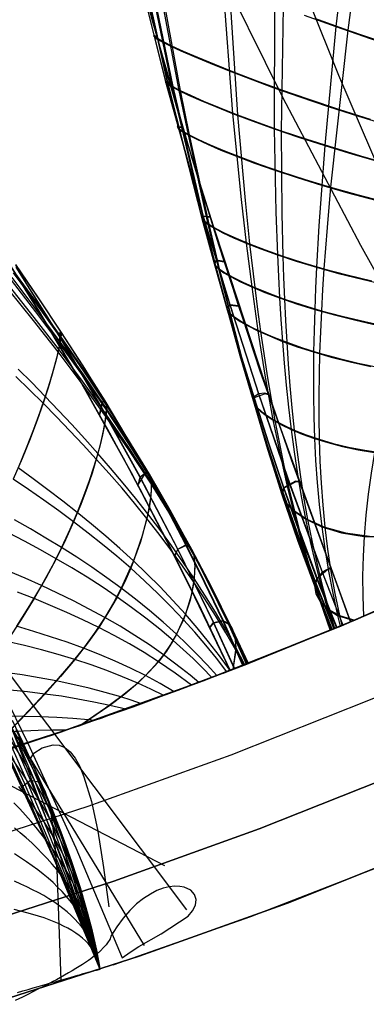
# Model space of a CAD drawing. Header units: millimetres. Extents: x -58 to 58, y -58 to 58.
# Tile 30 of 95: x 17.01 to 21.39, y -55.04 to -42.61. Entities that reach past the tile are written whole.
import ezdxf

# ---------------------------------------------------------------- set-up
doc = ezdxf.new("R2010")
doc.units = ezdxf.units.MM
doc.header["$MEASUREMENT"] = 0
doc.layers.add('Predefinito', color=5, linetype='Continuous')

msp = doc.modelspace()

# ---------------------------------------------------------------- linework, layer by layer
at = {"layer": 'Predefinito', "extrusion": (-5.09431e-06, 2.76691e-05, 1)}
msp.add_lwpolyline([(25.021, -51.773), (23.858, -49.473), (22.81, -47.301), (21.873, -45.25), (21.041, -43.313), (20.31, -41.484), (19.676, -39.758), (19.133, -38.128), (18.895, -37.347), (18.677, -36.588), (18.48, -35.85), (18.303, -35.131), (18.146, -34.433), (18.007, -33.752), (17.886, -33.09), (17.783, -32.445), (17.696, -31.816), (17.626, -31.202), (17.572, -30.603), (17.533, -30.019), (17.509, -29.447), (17.498, -28.888), (17.501, -28.34), (17.517, -27.804), (17.545, -27.277), (17.584, -26.76)], dxfattribs=at)
at = {"layer": 'Predefinito'}
for points in [[(45.938, -32.893), (44.775, -34.459), (43.559, -35.984), (42.291, -37.466), (40.972, -38.904), (39.605, -40.295), (38.191, -41.638), (36.731, -42.931), (35.227, -44.173), (33.681, -45.363), (32.096, -46.499), (30.472, -47.579), (28.811, -48.602), (27.116, -49.568), (25.389, -50.474), (23.632, -51.32), (21.847, -52.105), (20.035, -52.828), (18.2, -53.488), (16.343, -54.085)], [(16.343, -54.085), (18.2, -53.488), (20.035, -52.828), (21.847, -52.105), (23.632, -51.32), (25.389, -50.474), (27.116, -49.568), (28.811, -48.602), (30.472, -47.579), (32.096, -46.499), (33.681, -45.363), (35.227, -44.173), (36.731, -42.931), (38.191, -41.638), (39.605, -40.295), (40.972, -38.904), (42.291, -37.466), (43.559, -35.984), (44.775, -34.459), (45.938, -32.893)], [(43.19, -33.24), (42.017, -34.711), (40.794, -36.14), (39.522, -37.527), (38.203, -38.868), (36.839, -40.164), (35.431, -41.412), (33.98, -42.61), (32.489, -43.757), (30.96, -44.853), (29.393, -45.894), (27.791, -46.882), (26.157, -47.813), (24.491, -48.687), (22.796, -49.504), (21.073, -50.261), (19.326, -50.958), (17.556, -51.595), (15.764, -52.17)], [(15.764, -52.17), (17.556, -51.595), (19.326, -50.958), (21.073, -50.261), (22.796, -49.504), (24.491, -48.687), (26.157, -47.813), (27.791, -46.882), (29.393, -45.894), (30.96, -44.853), (32.489, -43.757), (33.98, -42.61), (35.431, -41.412), (36.839, -40.164), (38.203, -38.868), (39.522, -37.527), (40.794, -36.14), (42.017, -34.711), (43.19, -33.24)], [(16.632, -55.042), (18.522, -54.435), (20.39, -53.763), (22.233, -53.028), (24.05, -52.229), (25.839, -51.367), (27.596, -50.445), (29.321, -49.462), (31.011, -48.421), (32.664, -47.322), (34.278, -46.166), (35.851, -44.955), (37.381, -43.691), (38.867, -42.375), (40.306, -41.008), (41.698, -39.592), (43.039, -38.13), (44.33, -36.621), (45.567, -35.069), (46.751, -33.476)], [(46.751, -33.476), (45.567, -35.069), (44.33, -36.621), (43.039, -38.13), (41.698, -39.592), (40.306, -41.008), (38.867, -42.375), (37.381, -43.691), (35.851, -44.955), (34.278, -46.166), (32.664, -47.322), (31.011, -48.421), (29.321, -49.462), (27.596, -50.445), (25.839, -51.367), (24.05, -52.229), (22.233, -53.028), (20.39, -53.763), (18.522, -54.435), (16.632, -55.042)], [(16.053, -53.128), (17.878, -52.542), (19.681, -51.893), (21.46, -51.183), (23.214, -50.412), (24.94, -49.581), (26.637, -48.69), (28.301, -47.742), (29.932, -46.737), (31.528, -45.676), (33.085, -44.56), (34.604, -43.392), (36.081, -42.171), (37.515, -40.901), (38.904, -39.582), (40.247, -38.215), (41.542, -36.803), (42.788, -35.347), (43.982, -33.85)], [(17.15, -34.179), (17.206, -34.864), (17.279, -35.563), (17.366, -36.276), (17.471, -37.005), (17.591, -37.75), (17.883, -39.29), (18.244, -40.901), (18.677, -42.588), (19.185, -44.358), (19.771, -46.214), (20.437, -48.164), (21.188, -50.213)], [(19.667, -50.828), (19.054, -49.553), (18.422, -48.331), (17.773, -47.163), (17.106, -46.046), (16.421, -44.98)], [(18.586, -54.301), (13.926, -46.656)], [(21.188, -50.213), (19.667, -50.828)], [(19.887, -50.742), (20.974, -50.303)], [(19.887, -50.742), (20.974, -50.303)], [(25.02, -51.771), (23.346, -52.547), (21.648, -53.269), (19.927, -53.937), (18.186, -54.548)], [(18.018, -54.577), (17.437, -53.186), (16.838, -51.861)]]:
    msp.add_lwpolyline(points, dxfattribs=at)
at = {"layer": 'Predefinito', "extrusion": (3.59968e-06, 1.46591e-06, 1)}
msp.add_lwpolyline([(18.443, -51.285), (19.854, -50.755), (21.25, -50.187), (22.629, -49.58)], dxfattribs=at)
at = {"layer": 'Predefinito', "extrusion": (3.66533e-06, 1.49262e-06, 1)}
msp.add_lwpolyline([(22.63, -49.58), (21.251, -50.186), (19.855, -50.755), (18.444, -51.284)], dxfattribs=at)
at = {"layer": 'Predefinito', "extrusion": (-1.00997e-07, -4.08371e-08, 1)}
msp.add_lwpolyline([(21.188, -50.213), (19.667, -50.828)], dxfattribs=at)
at = {"layer": 'Predefinito', "extrusion": (0.001348, 0.000545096, 0.999999)}
msp.add_lwpolyline([(19.586, -50.861), (21.107, -50.245)], dxfattribs=at)
at = {"layer": 'Predefinito', "extrusion": (0, 1, 0)}
for points in [[(-21.188, 60.003), (-21.188, 320)], [(-19.667, 320), (-19.667, 60.005)]]:
    msp.add_lwpolyline(points, dxfattribs=at)
at = {"layer": 'Predefinito', "extrusion": (-6.03128e-07, 1, 0.000565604)}
msp.add_lwpolyline([(-18.028, 320.031), (-18.305, 60.134)], dxfattribs=at)
at = {"layer": 'Predefinito', "extrusion": (-0.318245, 0.94797, -0.008525)}
msp.add_lwpolyline([(0.291, 344.726), (0.287, 344.612), (0.287, 344.497)], dxfattribs=at)
at = {"layer": 'Predefinito', "extrusion": (1, 0, 0)}
msp.add_lwpolyline([(-54.601, 345), (-54.601, 320)], dxfattribs=at)
at = {"layer": 'Predefinito'}
for points in [[(17.584, -26.758, 59.999), (17.439, -27.538, 59.999), (17.318, -28.317, 59.999), (17.222, -29.096, 59.999), (17.15, -29.875, 59.999), (17.101, -30.657, 59.999), (17.074, -31.441, 59.999), (17.07, -32.228, 59.999), (17.087, -33.021, 59.999), (17.124, -33.791, 59.999), (17.179, -34.56, 59.999), (17.252, -35.321, 59.999), (17.341, -36.079, 59.999), (17.444, -36.828, 59.999), (17.562, -37.576, 59.999), (17.834, -39.05, 59.999), (18.148, -40.497, 59.999), (18.503, -41.935, 60), (18.888, -43.346, 60), (19.304, -44.748, 60), (20.203, -47.495, 60.001), (21.188, -50.213, 60.003)], [(17.266, -33.871, 325.064), (17.3, -34.49, 325.025), (17.345, -35.105, 324.985), (17.4, -35.718, 324.944), (17.54, -36.932, 324.859), (17.715, -38.134, 324.77), (17.922, -39.321, 324.677), (18.158, -40.496, 324.58), (18.418, -41.66, 324.479), (18.851, -43.386, 324.322), (19.328, -45.09, 324.157), (19.67, -46.217, 324.026), (20.032, -47.343, 323.868), (20.42, -48.469, 323.689), (20.835, -49.593, 323.499), (21.092, -50.253, 323.387)], [(17.273, -33.863, 54.822), (17.307, -34.482, 54.862), (17.351, -35.097, 54.903), (17.406, -35.709, 54.945), (17.544, -36.924, 55.032), (17.718, -38.125, 55.123), (17.924, -39.313, 55.218), (18.158, -40.488, 55.317), (18.417, -41.651, 55.42), (18.848, -43.377, 55.58), (19.323, -45.082, 55.748), (19.664, -46.209, 55.882), (20.026, -47.335, 56.044), (20.413, -48.461, 56.226), (20.828, -49.587, 56.42), (21.089, -50.254, 56.537)], [(17.535, -33.958, 327.674), (17.555, -34.571, 327.616), (17.627, -35.79, 327.496), (17.738, -36.996, 327.369), (17.883, -38.19, 327.237), (18.059, -39.372, 327.099), (18.263, -40.542, 326.955), (18.493, -41.701, 326.805), (18.879, -43.419, 326.572), (19.312, -45.121, 326.328), (19.467, -45.686, 326.235), (19.627, -46.25, 326.132), (19.794, -46.816, 326.018), (19.97, -47.384, 325.895), (20.154, -47.953, 325.763), (20.347, -48.523, 325.624), (20.767, -49.665, 325.332), (21.015, -50.285, 325.168)], [(17.56, -33.956, 52.153), (17.578, -34.57, 52.212), (17.648, -35.787, 52.335), (17.756, -36.993, 52.465), (17.898, -38.187, 52.6), (18.071, -39.368, 52.74), (18.273, -40.537, 52.887), (18.5, -41.696, 53.04), (18.882, -43.414, 53.278), (19.311, -45.116, 53.527), (19.465, -45.681, 53.622), (19.624, -46.245, 53.727), (19.79, -46.811, 53.843), (19.964, -47.379, 53.969), (20.148, -47.948, 54.103), (20.341, -48.519, 54.245), (20.545, -49.09, 54.393), (20.76, -49.661, 54.545), (21.01, -50.287, 54.714)], [(17.75, -34.037, 328.99), (17.761, -34.647, 328.923), (17.814, -35.859, 328.783), (17.905, -37.059, 328.637), (18.03, -38.247, 328.484), (18.186, -39.423, 328.324), (18.369, -40.588, 328.158), (18.578, -41.743, 327.984), (18.934, -43.454, 327.715), (19.336, -45.153, 327.432), (19.482, -45.717, 327.324), (19.633, -46.281, 327.205), (19.792, -46.848, 327.072), (19.96, -47.418, 326.929), (20.138, -47.989, 326.774), (20.328, -48.563, 326.611), (20.53, -49.136, 326.441), (20.745, -49.71, 326.265), (20.981, -50.3, 326.081)], [(17.788, -34.042, 50.809), (17.797, -34.651, 50.877), (17.847, -35.861, 51.02), (17.935, -37.061, 51.169), (18.056, -38.248, 51.325), (18.208, -39.423, 51.488), (18.388, -40.587, 51.657), (18.593, -41.741, 51.834), (18.943, -43.452, 52.109), (19.34, -45.149, 52.398), (19.484, -45.714, 52.508), (19.633, -46.278, 52.63), (19.791, -46.845, 52.764), (19.957, -47.414, 52.911), (20.134, -47.986, 53.069), (20.323, -48.56, 53.235), (20.524, -49.134, 53.409), (20.739, -49.709, 53.589), (20.976, -50.302, 53.779)], [(18.024, -34.144, 330.294), (18.025, -34.749, 330.218), (18.057, -35.952, 330.061), (18.125, -37.144, 329.896), (18.227, -38.325, 329.723), (18.359, -39.494, 329.543), (18.519, -40.652, 329.355), (18.703, -41.801, 329.159), (19.022, -43.502, 328.855), (19.138, -44.065, 328.752), (19.388, -45.193, 328.534), (19.523, -45.757, 328.412), (19.663, -46.321, 328.276), (19.812, -46.888, 328.126), (19.971, -47.458, 327.962), (20.141, -48.031, 327.785), (20.324, -48.607, 327.598), (20.522, -49.183, 327.402), (20.735, -49.759, 327.199), (20.954, -50.311, 326.999)], [(18.078, -34.155, 49.48), (18.077, -34.759, 49.557), (18.104, -35.961, 49.717), (18.168, -37.151, 49.885), (18.265, -38.331, 50.061), (18.393, -39.498, 50.245), (18.548, -40.656, 50.436), (18.727, -41.803, 50.636), (19.039, -43.502, 50.946), (19.153, -44.065, 51.05), (19.398, -45.192, 51.272), (19.53, -45.756, 51.397), (19.668, -46.319, 51.536), (19.815, -46.886, 51.689), (19.972, -47.457, 51.856), (20.141, -48.03, 52.036), (20.322, -48.606, 52.227), (20.519, -49.182, 52.428), (20.731, -49.758, 52.636), (20.951, -50.312, 52.841)], [(19.74, -34.237, 335.377), (19.627, -35.398, 335.176), (19.547, -36.55, 334.962), (19.499, -37.693, 334.737), (19.48, -38.825, 334.501), (19.488, -39.948, 334.254), (19.521, -41.062, 333.995), (19.577, -42.166, 333.722), (19.699, -43.794, 333.299), (19.806, -44.88, 333.007), (19.869, -45.43, 332.848), (19.94, -45.983, 332.672), (19.978, -46.26, 332.577), (20.018, -46.538, 332.476), (20.107, -47.099, 332.258), (20.209, -47.664, 332.018), (20.327, -48.235, 331.758), (20.393, -48.521, 331.621), (20.464, -48.808, 331.48), (20.541, -49.095, 331.335), (20.622, -49.382, 331.186), (20.71, -49.669, 331.035), (20.804, -49.956, 330.88), (20.932, -50.32, 330.68)], [(21.188, -50.213, 320), (20.053, -47.059, 319.998), (19.524, -45.452, 319.999), (19.029, -43.835, 319.999), (18.566, -42.177, 319.999), (18.148, -40.498, 319.999), (17.785, -38.807, 319.999), (17.627, -37.959, 319.999), (17.487, -37.11, 319.999)], [(17.487, -37.11, 319.999), (17.753, -37.84, 319.999), (18.043, -38.592, 319.999), (18.698, -40.161, 320), (19.457, -41.824, 320), (20.327, -43.587, 320), (21.312, -45.458, 320), (22.419, -47.441, 320), (23.653, -49.543, 320), (25.02, -51.771, 320)], [(21.122, -41.668, 338.282), (21.004, -42.697, 337.966), (20.862, -44.199, 337.473), (20.787, -45.211, 337.128), (20.757, -45.736, 336.936), (20.745, -46.001, 336.831), (20.735, -46.268, 336.721), (20.727, -46.536, 336.603), (20.721, -46.805, 336.478), (20.719, -47.076, 336.345), (20.719, -47.348, 336.205), (20.724, -47.622, 336.057), (20.733, -47.897, 335.903), (20.747, -48.174, 335.741), (20.767, -48.452, 335.573), (20.792, -48.731, 335.399), (20.824, -49.011, 335.219), (20.863, -49.291, 335.033), (20.909, -49.571, 334.842), (20.963, -49.851, 334.647), (21.025, -50.131, 334.447), (21.058, -50.267, 334.349)], [(21.286, -41.719, 41.364), (21.152, -42.74, 41.682), (20.936, -44.724, 42.346), (20.891, -45.233, 42.525), (20.852, -45.754, 42.719), (20.835, -46.018, 42.824), (20.82, -46.284, 42.936), (20.808, -46.551, 43.055), (20.798, -46.819, 43.182), (20.79, -47.089, 43.316), (20.786, -47.36, 43.458), (20.786, -47.633, 43.608), (20.79, -47.907, 43.764), (20.8, -48.183, 43.928), (20.815, -48.46, 44.098), (20.836, -48.738, 44.275), (20.863, -49.017, 44.458), (20.898, -49.297, 44.647), (20.94, -49.576, 44.841), (20.99, -49.855, 45.039), (21.048, -50.134, 45.242), (21.077, -50.259, 45.334)], [(19.654, -42.187, 45.987), (19.76, -43.809, 46.416), (19.856, -44.891, 46.712), (19.914, -45.44, 46.874), (19.979, -45.992, 47.053), (20.015, -46.268, 47.149), (20.052, -46.546, 47.252), (20.093, -46.825, 47.36), (20.136, -47.106, 47.474), (20.233, -47.67, 47.718), (20.346, -48.24, 47.983), (20.41, -48.526, 48.122), (20.479, -48.813, 48.266), (20.553, -49.1, 48.414), (20.633, -49.387, 48.565), (20.719, -49.673, 48.72), (20.811, -49.96, 48.878), (20.935, -50.318, 49.079)], [(23.172, -42.384, 342.098), (22.858, -43.308, 341.78), (22.274, -45.078, 341.108), (22.129, -45.543, 340.924), (21.985, -46.028, 340.719), (21.915, -46.277, 340.607), (21.846, -46.529, 340.486), (21.779, -46.783, 340.357), (21.714, -47.039, 340.218), (21.653, -47.296, 340.069), (21.595, -47.553, 339.911), (21.541, -47.813, 339.745), (21.492, -48.073, 339.569), (21.449, -48.335, 339.384), (21.412, -48.6, 339.192), (21.381, -48.866, 338.991), (21.359, -49.133, 338.782), (21.345, -49.385, 338.579), (21.339, -49.637, 338.369), (21.341, -49.89, 338.155), (21.352, -50.144, 337.935)], [(20.227, -42.416, 335.895), (20.224, -43.988, 335.43), (20.245, -45.041, 335.106), (20.265, -45.58, 334.928), (20.278, -45.851, 334.832), (20.293, -46.123, 334.73), (20.31, -46.397, 334.623), (20.329, -46.671, 334.508), (20.351, -46.947, 334.388), (20.376, -47.224, 334.26), (20.405, -47.503, 334.127), (20.438, -47.782, 333.987), (20.475, -48.064, 333.841), (20.518, -48.347, 333.69), (20.566, -48.63, 333.533), (20.619, -48.914, 333.371), (20.679, -49.199, 333.205), (20.745, -49.483, 333.034), (20.818, -49.767, 332.859), (20.898, -50.051, 332.681), (20.975, -50.302, 332.52)], [(20.338, -42.448, 43.779), (20.314, -44.011, 44.25), (20.321, -45.058, 44.577), (20.334, -45.595, 44.758), (20.343, -45.865, 44.855), (20.355, -46.137, 44.958), (20.368, -46.409, 45.067), (20.383, -46.683, 45.183), (20.402, -46.958, 45.306), (20.423, -47.234, 45.435), (20.448, -47.512, 45.571), (20.478, -47.792, 45.713), (20.512, -48.072, 45.861), (20.551, -48.354, 46.015), (20.595, -48.637, 46.174), (20.646, -48.921, 46.339), (20.702, -49.205, 46.508), (20.765, -49.488, 46.682), (20.835, -49.772, 46.86), (20.913, -50.055, 47.042), (20.985, -50.298, 47.2)], [(20.601, -42.553, 336.944), (21.004, -42.697, 337.966), (21.434, -42.845, 338.96), (21.888, -42.997, 339.927), (22.363, -43.152, 340.867), (22.858, -43.308, 341.78), (23.37, -43.466, 342.666), (23.899, -43.625, 343.528), (24.444, -43.787, 344.367), (25.004, -43.951, 345.182), (25.577, -44.118, 345.973), (26.162, -44.289, 346.742), (26.758, -44.465, 347.488), (27.362, -44.645, 348.213), (27.975, -44.832, 348.919), (28.594, -45.026, 349.605), (29.217, -45.227, 350.273), (29.844, -45.435, 350.924)], [(20.731, -42.591, 42.717), (21.152, -42.74, 41.682), (21.601, -42.893, 40.676), (22.073, -43.05, 39.699), (22.568, -43.209, 38.75), (23.081, -43.369, 37.829), (23.613, -43.531, 36.934), (24.161, -43.695, 36.065), (24.726, -43.862, 35.22), (25.306, -44.032, 34.399), (25.899, -44.205, 33.603), (26.504, -44.383, 32.831), (27.118, -44.565, 32.081), (27.741, -44.753, 31.352), (28.371, -44.949, 30.644), (29.007, -45.152, 29.955), (30.024, -45.484, 28.902)], [(18.743, -42.828, 60), (18.699, -42.804, 55.527), (18.712, -42.818, 54.369), (18.75, -42.844, 53.198), (18.821, -42.884, 52.017), (18.93, -42.939, 50.842), (19.075, -43.006, 49.678), (19.256, -43.084, 48.527), (19.471, -43.173, 47.391), (19.72, -43.272, 46.272), (20.003, -43.38, 45.171), (20.318, -43.494, 44.093), (20.663, -43.614, 43.039), (21.036, -43.738, 42.012), (21.435, -43.864, 41.01)], [(18.745, -42.837, 319.999), (18.701, -42.813, 324.375), (18.712, -42.825, 325.506), (18.745, -42.849, 326.65), (18.81, -42.887, 327.805), (18.911, -42.938, 328.957), (19.046, -43.001, 330.098), (19.215, -43.075, 331.227), (19.418, -43.16, 332.342), (19.654, -43.255, 333.441), (19.922, -43.358, 334.523), (20.221, -43.468, 335.586), (20.549, -43.584, 336.624), (20.905, -43.704, 337.638), (21.286, -43.826, 338.628), (21.691, -43.951, 339.592)], [(18.903, -43.4, 60), (18.853, -43.39, 54.436), (18.882, -43.414, 53.278), (18.943, -43.452, 52.109), (19.039, -43.502, 50.946), (19.169, -43.564, 49.793), (19.333, -43.637, 48.653), (19.531, -43.719, 47.527), (19.76, -43.809, 46.416), (20.022, -43.907, 45.323), (20.314, -44.011, 44.25), (20.636, -44.118, 43.202), (20.984, -44.229, 42.178), (21.357, -44.341, 41.178), (21.753, -44.453, 40.203)], [(18.906, -43.409, 319.999), (18.854, -43.397, 325.44), (18.879, -43.419, 326.572), (18.934, -43.454, 327.715), (19.022, -43.502, 328.855), (19.143, -43.561, 329.985), (19.297, -43.629, 331.103), (19.483, -43.707, 332.208), (19.699, -43.794, 333.299), (19.947, -43.888, 334.374), (20.224, -43.988, 335.43), (20.53, -44.092, 336.463), (20.862, -44.199, 337.473), (21.218, -44.308, 338.46), (21.598, -44.418, 339.423)], [(19.069, -43.969, 60), (19, -43.959, 54.503), (19.02, -43.982, 53.358), (19.07, -44.018, 52.202), (19.153, -44.065, 51.05), (19.269, -44.122, 49.909), (19.416, -44.189, 48.779), (19.595, -44.264, 47.663), (19.805, -44.347, 46.561), (20.046, -44.436, 45.476), (20.315, -44.529, 44.41), (20.613, -44.626, 43.367), (20.936, -44.724, 42.346), (21.283, -44.822, 41.349), (21.653, -44.919, 40.375)], [(19.072, -43.979, 319.998), (19.002, -43.967, 325.375), (19.018, -43.988, 326.494), (19.062, -44.021, 327.624), (19.138, -44.065, 328.752), (19.246, -44.12, 329.871), (19.384, -44.183, 330.979), (19.552, -44.255, 332.074), (19.75, -44.334, 333.156), (19.976, -44.419, 334.223), (20.232, -44.509, 335.272), (20.514, -44.603, 336.3), (20.822, -44.698, 337.305), (21.153, -44.794, 338.29), (21.507, -44.89, 339.251)], [(19.413, -45.1, 60), (19.308, -45.094, 54.645), (19.311, -45.116, 53.527), (19.34, -45.149, 52.398), (19.398, -45.192, 51.272), (19.486, -45.244, 50.156), (19.601, -45.303, 49.05), (19.744, -45.369, 47.956), (19.914, -45.44, 46.874), (20.111, -45.516, 45.808), (20.334, -45.595, 44.758), (20.582, -45.675, 43.729), (20.852, -45.754, 42.719), (21.144, -45.832, 41.73), (21.457, -45.908, 40.761)], [(19.416, -45.109, 319.998), (19.328, -45.09, 324.157), (19.312, -45.121, 326.328), (19.336, -45.153, 327.432), (19.388, -45.193, 328.534), (19.469, -45.242, 329.629), (19.576, -45.299, 330.713), (19.709, -45.362, 331.786), (19.869, -45.43, 332.848), (20.055, -45.503, 333.896), (20.265, -45.58, 334.928), (20.5, -45.658, 335.941), (20.757, -45.736, 336.936), (21.035, -45.813, 337.911), (21.333, -45.887, 338.867), (21.65, -45.96, 339.803)], [(19.667, -50.828, 60.005), (19.237, -49.925, 60.006), (18.79, -49.031, 60.005), (18.323, -48.148, 60.004), (17.837, -47.274, 60.002), (17.322, -46.398, 60.001), (16.786, -45.537, 60)], [(16.793, -45.548, 320), (17.251, -46.282, 319.999), (17.693, -47.025, 319.999), (18.121, -47.778, 319.998), (18.529, -48.532, 319.997), (18.923, -49.293, 319.996), (19.302, -50.057, 319.997), (19.667, -50.828, 320)], [(19.829, -50.765, 326.805), (19.574, -50.196, 326.991), (19.346, -49.714, 327.149), (19.109, -49.241, 327.302), (18.863, -48.774, 327.451), (18.611, -48.315, 327.594), (18.351, -47.863, 327.73), (18.084, -47.418, 327.859), (17.812, -46.98, 327.979), (17.533, -46.548, 328.091), (17.25, -46.122, 328.193), (16.962, -45.701, 328.285)], [(19.834, -50.763, 53.006), (19.583, -50.201, 52.817), (19.354, -49.719, 52.654), (19.116, -49.245, 52.496), (18.871, -48.778, 52.344), (18.617, -48.319, 52.197), (18.356, -47.867, 52.057), (18.089, -47.423, 51.924), (17.815, -46.985, 51.8), (17.536, -46.554, 51.686), (17.252, -46.128, 51.581), (16.962, -45.708, 51.486)], [(19.725, -50.805, 323.358), (19.458, -50.223, 323.452), (19.006, -49.294, 323.601), (18.53, -48.382, 323.743), (18.032, -47.485, 323.873), (17.511, -46.603, 323.987), (16.967, -45.735, 324.082)], [(19.728, -50.804, 56.55), (19.462, -50.225, 56.454), (19.01, -49.295, 56.3), (18.534, -48.382, 56.154), (18.035, -47.485, 56.021), (17.513, -46.602, 55.904), (16.969, -45.734, 55.806)], [(19.591, -45.662, 60.001), (19.491, -45.646, 55.812), (19.465, -45.681, 53.622), (19.484, -45.714, 52.508), (19.53, -45.756, 51.397), (19.604, -45.805, 50.295), (19.703, -45.862, 49.203), (19.829, -45.924, 48.121), (19.979, -45.992, 47.053), (20.155, -46.063, 45.997), (20.355, -46.137, 44.958), (20.577, -46.211, 43.938), (20.82, -46.284, 42.936), (21.084, -46.355, 41.953), (21.367, -46.422, 40.989), (21.668, -46.486, 40.044)], [(19.594, -45.671, 319.998), (19.496, -45.655, 324.095), (19.467, -45.686, 326.235), (19.482, -45.717, 327.324), (19.523, -45.757, 328.412), (19.589, -45.804, 329.492), (19.682, -45.858, 330.563), (19.799, -45.918, 331.623), (19.94, -45.983, 332.672), (20.105, -46.052, 333.709), (20.293, -46.123, 334.73), (20.504, -46.196, 335.734), (20.735, -46.268, 336.721), (20.986, -46.338, 337.689), (21.255, -46.405, 338.64), (21.542, -46.469, 339.572)], [(19.888, -50.742, 329.448), (19.666, -50.252, 329.673), (19.431, -49.771, 329.894), (19.186, -49.3, 330.109), (18.929, -48.839, 330.317), (18.663, -48.387, 330.516), (18.388, -47.946, 330.705), (18.105, -47.513, 330.884), (17.816, -47.09, 331.051), (17.521, -46.675, 331.205), (17.221, -46.267, 331.346), (16.916, -45.865, 331.474)], [(19.877, -50.746, 51.199), (19.647, -50.234, 50.981), (19.414, -49.751, 50.776), (19.171, -49.278, 50.576), (18.917, -48.814, 50.382), (18.655, -48.359, 50.197), (18.384, -47.913, 50.02), (18.106, -47.476, 49.854), (17.821, -47.048, 49.698), (17.531, -46.627, 49.554), (17.236, -46.214, 49.422), (16.935, -45.806, 49.303)], [(19.873, -50.748, 328.561), (19.637, -50.223, 328.778), (19.405, -49.74, 328.977), (19.162, -49.267, 329.172), (18.91, -48.802, 329.36), (18.649, -48.347, 329.54), (18.379, -47.9, 329.712), (18.103, -47.462, 329.874), (17.82, -47.032, 330.025), (17.531, -46.61, 330.165), (17.237, -46.194, 330.293), (16.938, -45.785, 330.409)], [(19.897, -50.739, 330.342), (19.691, -50.292, 330.568), (19.454, -49.815, 330.811), (19.204, -49.349, 331.046), (18.943, -48.893, 331.274), (18.671, -48.448, 331.492), (18.39, -48.013, 331.699), (18.101, -47.588, 331.894), (17.805, -47.173, 332.076), (17.503, -46.766, 332.244), (17.197, -46.368, 332.398), (16.885, -45.975, 332.538)], [(19.891, -50.74, 50.286), (19.676, -50.267, 50.062), (19.44, -49.786, 49.834), (19.194, -49.316, 49.613), (18.936, -48.857, 49.399), (18.668, -48.406, 49.194), (18.391, -47.966, 48.999), (18.107, -47.536, 48.816), (17.816, -47.115, 48.644), (17.519, -46.702, 48.485), (17.217, -46.297, 48.34), (16.91, -45.897, 48.209)], [(19.898, -50.738, 49.367), (19.7, -50.311, 49.144), (19.462, -49.835, 48.894), (19.211, -49.371, 48.652), (18.948, -48.917, 48.418), (18.674, -48.474, 48.194), (18.391, -48.042, 47.982), (18.1, -47.62, 47.781), (17.802, -47.207, 47.594), (17.498, -46.804, 47.421), (17.188, -46.409, 47.263), (16.874, -46.02, 47.12)], [(19.773, -46.222, 60.001), (19.664, -46.209, 55.882), (19.624, -46.245, 53.727), (19.633, -46.278, 52.63), (19.668, -46.319, 51.536), (19.728, -46.367, 50.45), (19.813, -46.422, 49.373), (19.921, -46.482, 48.307), (20.052, -46.546, 47.252), (20.207, -46.613, 46.21), (20.383, -46.683, 45.183), (20.581, -46.752, 44.174), (20.798, -46.819, 43.182), (21.033, -46.884, 42.207), (21.285, -46.945, 41.25), (21.555, -47.001, 40.309)], [(19.776, -46.231, 319.998), (19.67, -46.217, 324.026), (19.627, -46.25, 326.132), (19.633, -46.281, 327.205), (19.663, -46.321, 328.276), (19.717, -46.367, 329.34), (19.795, -46.419, 330.396), (19.895, -46.476, 331.441), (20.018, -46.538, 332.476), (20.163, -46.603, 333.499), (20.329, -46.671, 334.508), (20.516, -46.739, 335.501), (20.721, -46.805, 336.478), (20.945, -46.87, 337.438), (21.185, -46.931, 338.381), (21.442, -46.987, 339.308)], [(17.515, -46.721, 60.001), (17.526, -46.555, 53.805), (17.536, -46.554, 51.686), (17.536, -46.579, 50.621), (17.531, -46.627, 49.554), (17.519, -46.702, 48.485), (17.498, -46.804, 47.421), (17.466, -46.932, 46.368), (17.424, -47.084, 45.326), (17.371, -47.258, 44.298), (17.308, -47.453, 43.282), (17.232, -47.668, 42.279), (17.145, -47.9, 41.292), (17.045, -48.149, 40.319), (16.932, -48.413, 39.362)], [(17.513, -46.718, 319.999), (17.523, -46.555, 326.029), (17.533, -46.548, 328.091), (17.534, -46.569, 329.127), (17.531, -46.61, 330.165), (17.521, -46.675, 331.205), (17.503, -46.766, 332.244), (17.476, -46.883, 333.274), (17.439, -47.023, 334.292), (17.391, -47.184, 335.298), (17.334, -47.366, 336.292), (17.265, -47.567, 337.274), (17.186, -47.785, 338.243), (17.095, -48.02, 339.197), (16.991, -48.27, 340.137)], [(19.843, -50.759, 45.678), (19.74, -50.57, 45.537), (19.613, -50.35, 45.371), (19.483, -50.133, 45.208), (19.348, -49.921, 45.047), (19.21, -49.711, 44.888), (19.067, -49.506, 44.733), (18.921, -49.303, 44.581), (18.771, -49.104, 44.432), (18.618, -48.908, 44.287), (18.462, -48.715, 44.146), (18.304, -48.526, 44.009), (18.143, -48.34, 43.877), (17.979, -48.157, 43.748), (17.814, -47.977, 43.625), (17.647, -47.8, 43.505), (17.478, -47.626, 43.391), (17.308, -47.453, 43.282), (17.136, -47.283, 43.177), (16.963, -47.115, 43.078)], [(19.855, -50.754, 333.931), (19.738, -50.535, 334.09), (19.613, -50.312, 334.252), (19.484, -50.092, 334.411), (19.35, -49.877, 334.568), (19.213, -49.665, 334.723), (19.072, -49.456, 334.874), (18.928, -49.25, 335.023), (18.78, -49.048, 335.168), (18.628, -48.849, 335.31), (18.474, -48.653, 335.447), (18.318, -48.46, 335.581), (18.159, -48.271, 335.711), (17.997, -48.085, 335.836), (17.834, -47.901, 335.957), (17.669, -47.72, 336.074), (17.502, -47.542, 336.185), (17.334, -47.366, 336.292), (17.164, -47.192, 336.394), (16.993, -47.021, 336.491)], [(20.148, -47.336, 60.001), (20.105, -47.324, 58.056), (20.026, -47.335, 56.044), (19.964, -47.379, 53.969), (19.957, -47.414, 52.911), (19.972, -47.457, 51.856), (20.007, -47.504, 50.809), (20.063, -47.556, 49.769), (20.138, -47.612, 48.739), (20.233, -47.67, 47.718), (20.346, -47.731, 46.709), (20.478, -47.792, 45.713), (20.626, -47.851, 44.731), (20.79, -47.907, 43.764), (20.969, -47.959, 42.812), (21.162, -48.005, 41.874), (21.369, -48.045, 40.949), (21.589, -48.077, 40.039)], [(20.152, -47.345, 319.998), (20.109, -47.333, 321.901), (19.97, -47.384, 325.895), (19.96, -47.418, 326.929), (19.971, -47.458, 327.962), (20.001, -47.504, 328.988), (20.052, -47.554, 330.007), (20.121, -47.608, 331.017), (20.209, -47.664, 332.018), (20.315, -47.723, 333.008), (20.438, -47.782, 333.987), (20.578, -47.841, 334.952), (20.733, -47.897, 335.903), (20.903, -47.95, 336.84), (21.086, -47.997, 337.763), (21.283, -48.039, 338.673), (21.492, -48.073, 339.569)], [(18.022, -47.601, 60.003), (18.061, -47.434, 53.982), (18.089, -47.423, 51.924), (18.099, -47.44, 50.89), (18.106, -47.476, 49.854), (18.107, -47.536, 48.816), (18.1, -47.62, 47.781), (18.084, -47.725, 46.757), (18.059, -47.851, 45.743), (18.024, -47.996, 44.74), (17.979, -48.157, 43.748), (17.925, -48.335, 42.769), (17.859, -48.527, 41.801), (17.782, -48.732, 40.847), (17.692, -48.95, 39.907), (17.589, -49.178, 38.981), (17.473, -49.416, 38.071), (17.342, -49.663, 37.177), (17.195, -49.919, 36.3), (17.032, -50.185, 35.439), (16.852, -50.46, 34.596)], [(18.02, -47.598, 319.998), (18.057, -47.434, 325.856), (18.084, -47.418, 327.859), (18.095, -47.431, 328.865), (18.103, -47.462, 329.874), (18.105, -47.513, 330.884), (18.101, -47.588, 331.894), (18.088, -47.684, 332.894), (18.067, -47.8, 333.885), (18.037, -47.934, 334.866), (17.997, -48.085, 335.836), (17.948, -48.251, 336.795), (17.889, -48.432, 337.743), (17.819, -48.626, 338.678), (17.738, -48.832, 339.6), (17.645, -49.048, 340.51), (17.54, -49.275, 341.405), (17.421, -49.51, 342.285), (17.287, -49.755, 343.149), (17.138, -50.008, 343.997), (16.974, -50.269, 344.83)], [(19.122, -53.851, 50.172), (14.426, -47.605, 48.424)], [(18.506, -48.489, 60.004), (18.534, -48.382, 56.154), (18.617, -48.319, 52.197), (18.655, -48.359, 50.197), (18.668, -48.406, 49.194), (18.674, -48.474, 48.194), (18.673, -48.559, 47.204), (18.663, -48.661, 46.222), (18.645, -48.778, 45.25), (18.618, -48.908, 44.287), (18.537, -49.203, 42.394), (18.413, -49.536, 40.544), (18.334, -49.714, 39.637), (18.241, -49.899, 38.743), (18.133, -50.088, 37.861), (18.009, -50.283, 36.994), (17.867, -50.483, 36.139), (17.707, -50.689, 35.297), (17.527, -50.902, 34.469), (17.328, -51.124, 33.654), (17.109, -51.357, 32.855), (16.874, -51.603, 32.071), (16.592, -51.897, 31.21), (16.57, -51.92, 31.146)], [(18.505, -48.486, 319.997), (18.611, -48.315, 327.594), (18.649, -48.347, 329.54), (18.663, -48.387, 330.516), (18.671, -48.448, 331.492), (18.672, -48.525, 332.459), (18.666, -48.619, 333.418), (18.628, -48.849, 335.31), (18.558, -49.127, 337.163), (18.448, -49.443, 338.975), (18.294, -49.789, 340.742), (18.198, -49.971, 341.608), (18.087, -50.157, 342.461), (17.96, -50.349, 343.302), (17.816, -50.546, 344.13), (17.655, -50.749, 344.945), (17.474, -50.959, 345.748), (17.275, -51.177, 346.537), (17.058, -51.407, 347.312), (16.826, -51.649, 348.072), (16.582, -51.906, 348.816)], [(19.667, -50.828, 337.539), (19.533, -50.643, 337.727), (19.394, -50.464, 337.911), (19.251, -50.288, 338.093), (19.104, -50.117, 338.272), (18.946, -49.943, 338.454), (18.784, -49.772, 338.632), (18.618, -49.606, 338.806), (18.448, -49.443, 338.975), (18.275, -49.285, 339.139), (18.099, -49.13, 339.298), (17.92, -48.979, 339.452), (17.738, -48.832, 339.6), (17.555, -48.687, 339.743), (17.369, -48.546, 339.88), (17.181, -48.407, 340.012), (16.991, -48.27, 340.137)], [(19.627, -50.843, 41.972), (19.496, -50.673, 41.79), (19.362, -50.507, 41.611), (19.223, -50.345, 41.434), (19.08, -50.187, 41.261), (18.92, -50.018, 41.075), (18.755, -49.854, 40.894), (18.586, -49.693, 40.716), (18.413, -49.536, 40.544), (18.237, -49.384, 40.377), (18.058, -49.236, 40.215), (17.876, -49.091, 40.058), (17.692, -48.95, 39.907), (17.505, -48.811, 39.762), (17.316, -48.676, 39.623), (17.125, -48.543, 39.489), (16.932, -48.413, 39.362)], [(20.536, -48.441, 60.002), (20.493, -48.437, 58.146), (20.341, -48.519, 54.245), (20.322, -48.606, 52.227), (20.37, -48.706, 50.231), (20.479, -48.813, 48.266), (20.646, -48.921, 46.339), (20.863, -49.017, 44.458), (21.125, -49.09, 42.624), (21.427, -49.129, 40.834), (21.593, -49.133, 39.953), (21.772, -49.128, 39.081), (21.964, -49.114, 38.218), (22.17, -49.09, 37.364), (22.393, -49.058, 36.518), (22.634, -49.018, 35.682), (22.893, -48.974, 34.857), (23.171, -48.93, 34.041), (23.468, -48.888, 33.236), (23.782, -48.852, 32.443), (24.195, -48.821, 31.467), (24.227, -48.819, 31.396)], [(20.539, -48.45, 319.998), (20.498, -48.445, 321.812), (20.347, -48.523, 325.624), (20.324, -48.607, 327.598), (20.365, -48.704, 329.553), (20.464, -48.808, 331.48), (20.619, -48.914, 333.371), (20.824, -49.011, 335.219), (21.072, -49.088, 337.022), (21.359, -49.133, 338.782), (21.685, -49.14, 340.504), (21.866, -49.13, 341.353), (22.06, -49.111, 342.193), (22.269, -49.083, 343.025), (22.494, -49.048, 343.848), (22.737, -49.007, 344.662), (22.998, -48.963, 345.466), (23.277, -48.919, 346.26), (23.573, -48.879, 347.044), (23.886, -48.847, 347.817), (24.211, -48.825, 348.579)], [(19.5, -50.892, 339.339), (19.378, -50.756, 339.507), (19.252, -50.624, 339.671), (19.123, -50.495, 339.834), (18.992, -50.37, 339.993), (18.824, -50.218, 340.188), (18.652, -50.071, 340.378), (18.475, -49.928, 340.563), (18.294, -49.789, 340.742), (18.11, -49.655, 340.917), (17.923, -49.524, 341.085), (17.732, -49.398, 341.248), (17.54, -49.275, 341.405), (17.344, -49.155, 341.555), (17.147, -49.038, 341.699), (16.947, -48.923, 341.837)], [(19.439, -50.916, 40.126), (19.321, -50.794, 39.967), (19.201, -50.676, 39.811), (19.077, -50.561, 39.656), (18.951, -50.449, 39.504), (18.78, -50.305, 39.306), (18.605, -50.165, 39.113), (18.425, -50.03, 38.925), (18.241, -49.899, 38.743), (18.053, -49.772, 38.566), (17.863, -49.649, 38.395), (17.669, -49.531, 38.23), (17.473, -49.416, 38.071), (17.274, -49.304, 37.918), (17.073, -49.195, 37.773), (16.87, -49.088, 37.633)], [(18.968, -49.381, 319.996), (19.006, -49.294, 323.601), (19.109, -49.241, 327.302), (19.162, -49.267, 329.172), (19.204, -49.349, 331.046), (19.222, -49.485, 332.9), (19.213, -49.665, 334.723), (19.175, -49.879, 336.514), (19.104, -50.117, 338.272), (18.992, -50.37, 339.993), (18.917, -50.499, 340.84), (18.828, -50.629, 341.677), (18.723, -50.76, 342.505), (18.599, -50.891, 343.324), (18.455, -51.024, 344.134), (18.288, -51.16, 344.934), (18.097, -51.301, 345.726), (17.882, -51.45, 346.506), (17.782, -51.518, 346.837)], [(18.969, -49.385, 60.005), (19.01, -49.295, 56.3), (19.116, -49.245, 52.496), (19.171, -49.278, 50.576), (19.211, -49.371, 48.652), (19.224, -49.519, 46.754), (19.21, -49.711, 44.888), (19.163, -49.938, 43.057), (19.08, -50.187, 41.261), (18.951, -50.449, 39.504), (18.866, -50.582, 38.64), (18.764, -50.716, 37.787), (18.644, -50.85, 36.943), (18.503, -50.986, 36.108), (18.338, -51.124, 35.283), (18.148, -51.267, 34.468), (17.976, -51.388, 33.817), (17.787, -51.516, 33.175)], [(19.271, -50.98, 341.125), (19.163, -50.888, 341.265), (19.054, -50.8, 341.404), (18.828, -50.629, 341.677), (18.65, -50.504, 341.881), (18.467, -50.384, 342.08), (18.279, -50.269, 342.273), (18.087, -50.157, 342.461), (17.891, -50.051, 342.643), (17.693, -49.948, 342.818), (17.491, -49.85, 342.987), (17.287, -49.755, 343.149), (17.08, -49.663, 343.304), (16.871, -49.574, 343.453)], [(20.935, -49.538, 60.002), (20.923, -49.536, 59.129), (20.828, -49.587, 56.42), (20.739, -49.709, 53.589), (20.731, -49.758, 52.636), (20.749, -49.859, 50.744), (20.811, -49.96, 48.878), (20.913, -50.055, 47.042), (21.048, -50.134, 45.242), (21.243, -50.19, 43.157)], [(20.939, -49.546, 319.998), (20.903, -49.552, 321.721), (20.767, -49.665, 325.332), (20.735, -49.759, 327.199), (20.748, -49.857, 329.051), (20.804, -49.956, 330.88), (20.898, -50.051, 332.681), (21.025, -50.131, 334.447), (21.228, -50.196, 336.675)], [(21.188, -50.213, 320), (21.162, -50.224, 321.563), (20.975, -50.302, 326.251), (20.924, -50.323, 329.374), (20.935, -50.319, 330.938), (20.974, -50.302, 332.502), (21.042, -50.274, 334.063), (21.141, -50.232, 335.625), (21.275, -50.176, 337.186), (21.445, -50.104, 338.748), (21.655, -50.013, 340.311), (21.778, -49.96, 341.093), (21.915, -49.9, 341.875), (22.065, -49.833, 342.656), (22.233, -49.759, 343.437), (22.42, -49.675, 344.219), (22.63, -49.579, 345)], [(22.63, -49.579, 35), (22.42, -49.675, 35.781), (22.233, -49.759, 36.563), (22.065, -49.833, 37.344), (21.915, -49.9, 38.125), (21.778, -49.96, 38.907), (21.655, -50.013, 39.689), (21.445, -50.104, 41.252), (21.275, -50.176, 42.814), (21.141, -50.232, 44.376), (21.042, -50.274, 45.938), (20.974, -50.303, 47.5), (20.935, -50.319, 49.063), (20.924, -50.323, 50.627), (20.975, -50.302, 53.751), (21.18, -50.216, 59.221), (21.188, -50.213, 60.003)], [(19.18, -51.014, 38.3), (18.976, -50.861, 38.04), (18.764, -50.716, 37.787), (18.583, -50.601, 37.58), (18.396, -50.49, 37.379), (18.204, -50.384, 37.183), (18.009, -50.283, 36.994), (17.81, -50.186, 36.81), (17.608, -50.093, 36.633), (17.403, -50.005, 36.463), (17.195, -49.919, 36.3), (16.984, -49.837, 36.143)], [(19.411, -50.284, 319.997), (19.458, -50.223, 323.452), (19.574, -50.196, 326.991), (19.666, -50.252, 329.673), (19.691, -50.292, 330.568), (19.726, -50.399, 332.341), (19.738, -50.535, 334.09), (19.701, -50.815, 337.075)], [(19.412, -50.287, 60.006), (19.462, -50.225, 56.454), (19.583, -50.201, 52.817), (19.647, -50.234, 50.981), (19.7, -50.311, 49.144), (19.731, -50.426, 47.327), (19.74, -50.57, 45.537), (19.704, -50.813, 42.969)], [(18.963, -51.095, 342.888), (18.783, -50.99, 343.108), (18.599, -50.891, 343.324), (18.411, -50.798, 343.534), (18.217, -50.709, 343.739), (18.019, -50.625, 343.937), (17.816, -50.546, 344.13), (17.61, -50.471, 344.315), (17.401, -50.4, 344.494), (17.189, -50.333, 344.666), (16.974, -50.269, 344.83)], [(18.831, -51.143, 36.496), (18.669, -51.062, 36.3), (18.503, -50.986, 36.108), (18.311, -50.905, 35.896), (18.114, -50.828, 35.69), (17.913, -50.756, 35.49), (17.707, -50.689, 35.297), (17.498, -50.626, 35.111), (17.286, -50.567, 34.932), (17.071, -50.512, 34.76), (16.852, -50.46, 34.596)], [(16.495, -50.484, 60.103), (17.115, -51.743, 60.103), (17.719, -53.065, 60.104), (18.305, -54.454, 60.104)], [(18.845, -53.295, 40.108), (14.13, -50.842, 38.197)], [(18.028, -54.601, 320), (17.581, -53.321, 320), (17.108, -52.052, 320), (16.606, -50.795, 320)], [(19.667, -50.828, 320), (19.899, -50.738, 330.747), (19.855, -50.754, 333.937), (19.792, -50.779, 335.535), (19.697, -50.816, 337.136), (19.563, -50.868, 338.734), (19.383, -50.937, 340.319), (19.273, -50.979, 341.108), (19.147, -51.026, 341.896), (19.005, -51.079, 342.676), (18.843, -51.139, 343.452), (18.658, -51.207, 344.226), (18.444, -51.284, 345)], [(19.667, -50.828, 60.005), (19.887, -50.742, 50.63), (19.887, -50.742, 47.503), (19.852, -50.756, 45.941), (19.789, -50.78, 44.379), (19.694, -50.817, 42.816), (19.562, -50.868, 41.253), (19.385, -50.936, 39.689), (19.276, -50.977, 38.906), (19.151, -51.024, 38.124), (19.009, -51.078, 37.343), (18.846, -51.138, 36.562), (18.659, -51.206, 35.781), (18.444, -51.284, 35)], [(18.548, -51.246, 344.636), (18.419, -51.202, 344.786), (18.288, -51.16, 344.934), (18.092, -51.103, 345.148), (17.89, -51.05, 345.355), (17.684, -51.002, 345.555), (17.474, -50.959, 345.748), (17.26, -50.919, 345.934), (17.043, -50.883, 346.113), (16.823, -50.851, 346.283)], [(18.352, -51.317, 34.699), (18.148, -51.267, 34.468), (17.95, -51.225, 34.254), (17.747, -51.187, 34.047), (17.54, -51.153, 33.847), (17.328, -51.124, 33.654), (17.112, -51.098, 33.469), (16.893, -51.077, 33.292)], [(18.028, -54.601, 321.249), (17.551, -53.432, 321.351), (17.048, -52.277, 321.448), (16.512, -51.139, 321.537)], [(16.647, -51.895, 348.76), (16.826, -51.838, 348.525), (16.911, -51.81, 348.407), (16.992, -51.783, 348.29), (17.07, -51.758, 348.172), (17.144, -51.733, 348.055), (17.285, -51.686, 347.82), (17.417, -51.642, 347.585), (17.539, -51.601, 347.35), (17.654, -51.561, 347.115), (17.762, -51.524, 346.88), (17.864, -51.489, 346.645), (17.96, -51.456, 346.41), (18.052, -51.424, 346.175), (18.138, -51.393, 345.94), (18.298, -51.336, 345.47), (18.444, -51.284, 345)], [(18.444, -51.284, 35), (18.25, -51.354, 34.381), (18.143, -51.392, 34.072), (18.028, -51.432, 33.763), (17.906, -51.475, 33.454), (17.774, -51.52, 33.144), (17.631, -51.569, 32.835), (17.476, -51.622, 32.526), (17.393, -51.65, 32.371), (17.306, -51.679, 32.217), (17.215, -51.71, 32.062), (17.12, -51.741, 31.907), (17.02, -51.774, 31.753), (16.915, -51.809, 31.598)], [(17.955, -51.457, 346.424), (17.882, -51.45, 346.506), (17.683, -51.433, 346.718), (17.48, -51.421, 346.923), (17.271, -51.412, 347.122), (17.058, -51.407, 347.312), (16.841, -51.405, 347.495)], [(18.028, -54.601, 328.75), (17.878, -54.003, 329.097), (17.795, -53.709, 329.269), (17.706, -53.417, 329.44), (17.611, -53.129, 329.609), (17.511, -52.843, 329.775), (17.405, -52.56, 329.939), (17.294, -52.281, 330.1), (17.176, -52.004, 330.257), (17.052, -51.731, 330.411), (16.923, -51.46, 330.56)], [(17.6, -51.58, 32.772), (17.425, -51.582, 32.588), (17.245, -51.586, 32.41), (17.061, -51.593, 32.238), (16.874, -51.603, 32.071)], [(18.028, -54.601, 330), (17.964, -54.309, 330.195), (17.893, -54.021, 330.389), (17.816, -53.736, 330.582), (17.733, -53.455, 330.774), (17.643, -53.177, 330.963), (17.547, -52.901, 331.15), (17.444, -52.63, 331.333), (17.334, -52.361, 331.513), (17.218, -52.096, 331.69), (17.095, -51.834, 331.862), (16.966, -51.575, 332.029)], [(18.028, -54.601, 322.499), (17.565, -53.416, 322.703), (17.071, -52.251, 322.899), (16.81, -51.676, 322.99)], [(18.028, -54.601, 323.749), (17.587, -53.402, 324.056), (17.352, -52.811, 324.205), (17.106, -52.227, 324.349), (16.849, -51.649, 324.487)], [(18.028, -54.601, 332.5), (17.978, -54.338, 332.732), (17.92, -54.079, 332.963), (17.853, -53.824, 333.192), (17.779, -53.572, 333.42), (17.696, -53.325, 333.645), (17.605, -53.081, 333.867), (17.506, -52.841, 334.085), (17.399, -52.605, 334.299), (17.284, -52.372, 334.508), (17.161, -52.143, 334.712), (17.03, -51.917, 334.911), (16.892, -51.695, 335.104)], [(18.028, -54.601, 325), (17.827, -53.992, 325.205), (17.614, -53.391, 325.407), (17.389, -52.797, 325.605), (17.15, -52.211, 325.797), (16.897, -51.633, 325.98)], [(18.028, -54.601, 326.25), (17.843, -53.99, 326.504), (17.645, -53.388, 326.756), (17.43, -52.795, 327.001), (17.199, -52.21, 327.239), (16.95, -51.636, 327.467)], [(18.028, -54.601, 327.5), (17.861, -53.993, 327.802), (17.676, -53.395, 328.1), (17.472, -52.808, 328.392), (17.362, -52.519, 328.535), (17.248, -52.232, 328.675), (17.128, -51.947, 328.812), (17.003, -51.666, 328.945)], [(18.028, -54.601, 331.25), (17.971, -54.322, 331.464), (17.907, -54.047, 331.678), (17.836, -53.775, 331.89), (17.757, -53.507, 332.1), (17.671, -53.243, 332.309), (17.578, -52.982, 332.514), (17.477, -52.724, 332.716), (17.369, -52.47, 332.914), (17.253, -52.22, 333.107), (17.131, -51.973, 333.296), (17.001, -51.729, 333.48)], [(17.151, -51.935, 60.319), (17.191, -51.873, 57.387), (17.295, -51.804, 54.773), (17.435, -51.766, 52.172), (17.51, -51.771, 50.88), (17.582, -51.799, 49.596), (17.65, -51.854, 48.323), (17.712, -51.936, 47.06), (17.77, -52.041, 45.808), (17.823, -52.168, 44.57), (17.917, -52.48, 42.135), (17.997, -52.854, 39.763), (18.072, -53.314, 37.251), (18.136, -53.812, 34.807)], [(18.028, -54.601, 320), (17.447, -53.208, 320), (16.848, -51.881, 320)], [(18.028, -54.601, 333.75), (17.984, -54.357, 333.997), (17.931, -54.117, 334.243), (17.869, -53.881, 334.488), (17.798, -53.649, 334.731), (17.718, -53.422, 334.971), (17.629, -53.198, 335.208), (17.531, -52.978, 335.44), (17.425, -52.762, 335.668), (17.309, -52.55, 335.891), (17.185, -52.342, 336.109), (17.053, -52.137, 336.32), (16.913, -51.935, 336.525)], [(17.041, -52.298, 319.999), (17.15, -52.211, 325.797), (17.248, -52.232, 328.675), (17.294, -52.281, 330.1), (17.334, -52.361, 331.513), (17.369, -52.47, 332.914), (17.399, -52.605, 334.299), (17.446, -52.939, 337.021), (17.479, -53.341, 339.668), (17.533, -54.736, 347.252)], [(18.028, -54.601, 335), (17.989, -54.378, 335.26), (17.941, -54.16, 335.52), (17.883, -53.946, 335.778), (17.815, -53.737, 336.033), (17.737, -53.531, 336.286), (17.65, -53.33, 336.535), (17.553, -53.133, 336.781), (17.446, -52.939, 337.021), (17.33, -52.75, 337.255), (17.205, -52.565, 337.484), (17.139, -52.473, 337.596), (17.071, -52.383, 337.706), (17.001, -52.293, 337.815)], [(18.028, -54.601, 336.25), (17.994, -54.402, 336.521), (17.95, -54.208, 336.791), (17.896, -54.018, 337.06), (17.83, -53.832, 337.326), (17.794, -53.741, 337.458), (17.754, -53.651, 337.59), (17.712, -53.562, 337.72), (17.668, -53.474, 337.849), (17.621, -53.388, 337.977), (17.571, -53.302, 338.104), (17.519, -53.217, 338.23), (17.464, -53.133, 338.354), (17.407, -53.051, 338.477), (17.347, -52.969, 338.598), (17.285, -52.888, 338.718), (17.22, -52.808, 338.836), (17.153, -52.73, 338.952), (17.084, -52.652, 339.067), (17.013, -52.575, 339.179), (16.939, -52.498, 339.29)], [(18.028, -54.601, 337.5), (18.015, -54.514, 337.639), (17.999, -54.428, 337.779), (17.98, -54.343, 337.918), (17.959, -54.259, 338.058), (17.934, -54.176, 338.196), (17.907, -54.095, 338.334), (17.877, -54.015, 338.472), (17.844, -53.935, 338.609), (17.808, -53.857, 338.745), (17.769, -53.78, 338.88), (17.728, -53.704, 339.015), (17.683, -53.63, 339.148), (17.637, -53.556, 339.28), (17.587, -53.483, 339.411), (17.534, -53.412, 339.54), (17.479, -53.341, 339.668), (17.421, -53.272, 339.794), (17.361, -53.203, 339.919), (17.298, -53.136, 340.042), (17.232, -53.069, 340.163), (17.164, -53.004, 340.283), (17.093, -52.939, 340.4), (17.02, -52.875, 340.516), (16.945, -52.813, 340.629)], [(18.028, -54.601, 338.75), (18.017, -54.527, 338.892), (18.003, -54.455, 339.035), (17.986, -54.383, 339.177), (17.966, -54.313, 339.319), (17.943, -54.244, 339.461), (17.917, -54.176, 339.602), (17.888, -54.11, 339.742), (17.855, -54.044, 339.882), (17.82, -53.98, 340.021), (17.782, -53.917, 340.159), (17.741, -53.855, 340.296), (17.697, -53.794, 340.432), (17.65, -53.734, 340.567), (17.6, -53.675, 340.7), (17.547, -53.618, 340.832), (17.491, -53.561, 340.963), (17.433, -53.505, 341.091), (17.372, -53.451, 341.218), (17.307, -53.397, 341.344), (17.241, -53.345, 341.467), (17.171, -53.293, 341.589), (17.099, -53.242, 341.708), (17.024, -53.193, 341.826), (16.947, -53.144, 341.941)], [(18.028, -54.601, 340), (18.019, -54.541, 340.144), (18.007, -54.483, 340.288), (17.991, -54.426, 340.432), (17.973, -54.37, 340.576), (17.951, -54.315, 340.72), (17.926, -54.262, 340.863), (17.897, -54.209, 341.005), (17.866, -54.158, 341.147), (17.831, -54.108, 341.287), (17.793, -54.059, 341.427), (17.752, -54.012, 341.566), (17.708, -53.965, 341.704), (17.661, -53.92, 341.84), (17.611, -53.875, 341.975), (17.558, -53.832, 342.109), (17.501, -53.79, 342.241), (17.442, -53.749, 342.371), (17.38, -53.709, 342.499), (17.315, -53.67, 342.626), (17.246, -53.632, 342.75), (17.176, -53.595, 342.873), (17.102, -53.559, 342.993), (17.026, -53.523, 343.112), (16.947, -53.489, 343.228)], [(18.796, -54.154, 55.07), (19.137, -53.931, 50.046), (19.194, -53.863, 48.777), (19.229, -53.792, 47.508), (19.238, -53.72, 46.225), (19.22, -53.655, 44.942), (19.172, -53.601, 43.647), (19.09, -53.564, 42.353), (19.035, -53.553, 41.705), (18.97, -53.55, 41.057), (18.899, -53.557, 40.411), (18.824, -53.575, 39.764), (18.745, -53.606, 39.126), (18.662, -53.65, 38.488), (18.576, -53.706, 37.86), (18.488, -53.775, 37.233), (18.402, -53.858, 36.62), (18.317, -53.954, 36.008), (18.237, -54.062, 35.406), (18.164, -54.182, 34.813)], [(18.028, -54.601, 341.25), (18.021, -54.556, 341.395), (18.01, -54.512, 341.54), (17.996, -54.47, 341.685), (17.979, -54.429, 341.83), (17.958, -54.389, 341.974), (17.934, -54.35, 342.118), (17.906, -54.312, 342.261), (17.875, -54.276, 342.404), (17.841, -54.241, 342.545), (17.804, -54.207, 342.686), (17.763, -54.174, 342.826), (17.719, -54.142, 342.964), (17.671, -54.112, 343.102), (17.62, -54.082, 343.237), (17.567, -54.054, 343.372), (17.51, -54.027, 343.504), (17.449, -54.001, 343.635), (17.386, -53.976, 343.764), (17.32, -53.952, 343.891), (17.25, -53.929, 344.016), (17.178, -53.906, 344.139), (17.103, -53.885, 344.259), (17.024, -53.865, 344.378), (16.944, -53.845, 344.494)], [(18.164, -54.182, 34.813), (18.159, -54.199, 34.731), (18.152, -54.216, 34.643), (18.142, -54.235, 34.551), (18.13, -54.254, 34.457), (18.102, -54.291, 34.273), (18.071, -54.326, 34.105), (18.032, -54.365, 33.921), (17.988, -54.405, 33.739), (17.963, -54.425, 33.649), (17.937, -54.446, 33.56), (17.909, -54.467, 33.47), (17.879, -54.488, 33.381), (17.842, -54.513, 33.278), (17.803, -54.539, 33.175), (17.763, -54.565, 33.075), (17.72, -54.591, 32.975), (17.675, -54.618, 32.877), (17.628, -54.646, 32.78), (17.579, -54.674, 32.685), (17.528, -54.702, 32.591), (17.475, -54.731, 32.498), (17.42, -54.76, 32.407), (17.363, -54.79, 32.317), (17.304, -54.821, 32.228), (17.243, -54.852, 32.14), (17.18, -54.884, 32.053), (17.114, -54.917, 31.968), (17.047, -54.951, 31.884), (16.954, -54.996, 31.774)], [(18.305, -54.454, 60.104), (18.407, -54.383, 58.628), (18.517, -54.314, 57.442), (18.796, -54.154, 55.07)], [(16.983, -54.893, 348.164), (17.052, -54.873, 348.071), (17.119, -54.854, 347.976), (17.183, -54.836, 347.88), (17.246, -54.818, 347.782), (17.306, -54.801, 347.683), (17.364, -54.784, 347.582), (17.419, -54.768, 347.479), (17.473, -54.753, 347.376), (17.524, -54.738, 347.271), (17.573, -54.724, 347.164), (17.619, -54.711, 347.057), (17.663, -54.698, 346.948), (17.704, -54.686, 346.838), (17.744, -54.675, 346.727), (17.78, -54.665, 346.616), (17.814, -54.655, 346.503), (17.846, -54.646, 346.39), (17.875, -54.638, 346.275), (17.902, -54.631, 346.161), (17.926, -54.624, 346.045), (17.948, -54.618, 345.929), (17.967, -54.613, 345.813), (17.983, -54.609, 345.696), (17.997, -54.606, 345.58), (18.008, -54.603, 345.465), (18.017, -54.601, 345.348), (18.023, -54.6, 345.229)]]:
    msp.add_polyline3d(points, dxfattribs=at)

doc.saveas('drawing.dxf')
